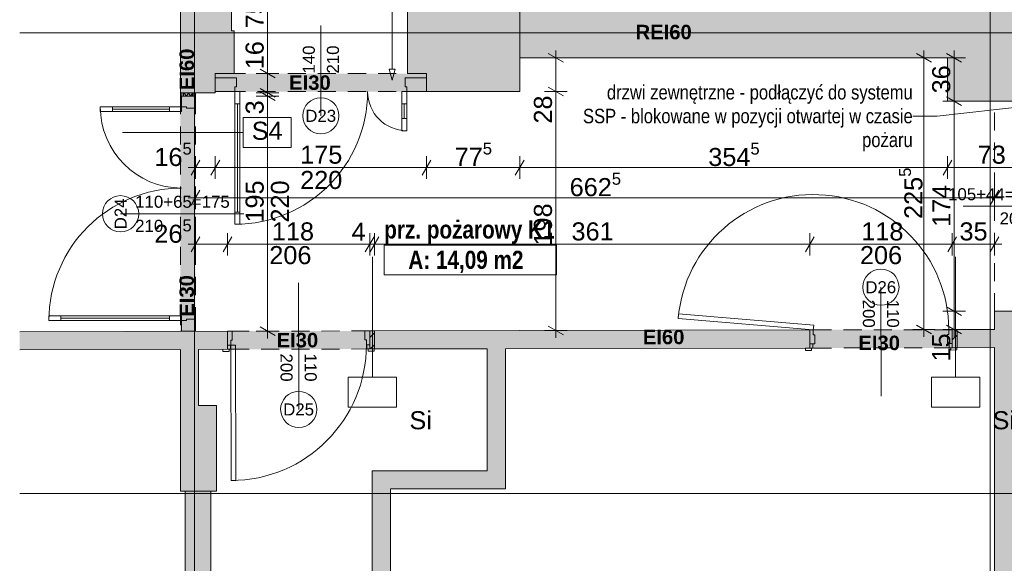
# Paper-space layout 'A-30 RZUT - PIĘTRO 0' of a CAD drawing. Header units: millimetres. Extents: x 0 to 800, y 0 to 700.
# Tile 23 of 26: x 550 to 713, y 235 to 325. Entities that reach past the tile are written whole.
import ezdxf
from ezdxf.xclip import XClip

# ---------------------------------------------------------------- set-up
doc = ezdxf.new("R2010")
doc.units = ezdxf.units.MM
doc.header["$MEASUREMENT"] = 0
doc.header["$XCLIPFRAME"] = 0
doc.linetypes.add('DASHDOTX2', pattern=[1000, 500, -250, 0, -250])
doc.linetypes.add('Przer. długie kreski', pattern=[2.5, 1.5, -1])
for name, color, linetype, lineweight, true_color in [('A_opis ścian_Nr_pióra__19', 7, 'Continuous', 5, 0x191919), ('A_opis_Nr_pióra__10', 7, 'Continuous', 13, 0x4b4b4b), ('A_opis_Nr_pióra__255', 7, 'Continuous', 15, 0x242424), ('A_osie_Nr_pióra__16', 7, 'Continuous', 5, 0x0f0f0f), ('A_ppoż proj_Nr_pióra__8', 7, 'Continuous', 13, 0x4c4c4c), ('A_ściany proj_Nr_pióra__21', 7, 'Continuous', 5, 0xb0b0b0), ('A_ściany_Nr_pióra__10', 7, 'Continuous', 13, 0x4b4b4b)]:
    doc.layers.add(name, color=color, linetype=linetype, lineweight=lineweight, true_color=true_color)
for name, color, linetype in [('A_ppoż proj', 7, 'Continuous'), ('A_ściany', 7, 'Continuous'), ('A_ściany proj', 7, 'Continuous')]:
    doc.layers.add(name, color=color, linetype=linetype)
for name, color, linetype, lineweight in [('A_strefy_Nr_pióra__1', 7, 'Continuous', 20), ('A_wymiary_Nr_pióra__1', 7, 'Continuous', 20), ('A_wymiary_Nr_pióra__2', 8, 'Continuous', 13), ('A_ściany proj_Nr_pióra__1', 7, 'Continuous', 20), ('A_ściany_Nr_pióra__1', 7, 'Continuous', 20), ('Drzwi Archicad_Nr_pióra__3', 252, 'Continuous', 13), ('Znaczniki drzwi Archicada_Nr_pióra__3', 252, 'Continuous', 13)]:
    doc.layers.add(name, color=color, linetype=linetype, lineweight=lineweight)
doc.styles.add('STYL_AUTOMATYCZNY_1', font='arial.ttf')
doc.styles.add('STYL_AUTOMATYCZNY_2', font='ARIALN.TTF')
doc.styles.add('STYL_AUTOMATYCZNY_3', font='arial.ttf')
doc.styles.add('STYL_AUTOMATYCZNY_4', font='arial.ttf')
doc.styles.add('STYL_AUTOMATYCZNY_5', font='arial.ttf')
doc.styles.add('STYL_AUTOMATYCZNY_6', font='ARIALN.TTF')
pattern_1 = [(0, (-3499.6302, -495.021), (0, 2), [0, -2])]
pattern_2 = [(45, (-3499.6302, -495.021), (-0.9899495, 0.9899495), [])]

# ---------------------------------------------------------------- blocks, each defined once
blk = doc.blocks.new('Rysunek_2_2', base_point=(-3499.63, -495.02))
at = {"layer": 'A_ppoż proj', "linetype": 'Continuous', "lineweight": 0, "true_color": 0x121212}
for points in [[(617.42, 313.37), (617.42, 316.37), (582.42, 316.37), (582.42, 313.37)], [(576.62, 273.59), (579.12, 273.59), (579.12, 313.17), (576.62, 313.17)], [(584.43, 270.61), (608.83, 270.66), (608.83, 273.66), (584.43, 273.61)], [(681.04, 270.81), (705.44, 270.81), (705.44, 273.87), (681.04, 273.87)]]:
    blk.add_hatch(color=250, dxfattribs=at).paths.add_polyline_path(points)
at = {"layer": 'A_ściany', "linetype": 'Continuous', "lineweight": 0, "true_color": 0x000000}
for points in [[(576.62, 313.19), (582.42, 313.19), (582.42, 316.37), (585.52, 316.37), (585.52, 323.47), (585.08, 323.47), (585.08, 331.39), (576.62, 331.39)], [(614.3, 316.37), (617.42, 316.37), (617.42, 313.37), (632.9, 313.37), (632.9, 327.37), (614.3, 327.37)], [(632.9, 318.97), (703.84, 318.97), (703.84, 327.37), (632.9, 327.37)], [(703.84, 311.77), (718.48, 311.77), (721.48, 327.37), (703.84, 327.37)], [(718.48, 276.93), (711.64, 276.93), (711.64, 192.43), (721.48, 192.43), (721.48, 276.93)], [(549.97, 270.53), (584.43, 270.61), (584.43, 273.61), (549.97, 273.53)], [(608.83, 273.66), (608.83, 270.66), (681.05, 270.81), (681.04, 273.81)], [(705.45, 270.87), (711.64, 270.88), (711.64, 273.88), (705.44, 273.87)], [(579.62, 261.25), (579.62, 270.6), (576.62, 270.59), (576.62, 261.25)], [(630.53, 247.44), (630.53, 270.7), (627.53, 270.7), (627.53, 250.44)], [(582.62, 247.05), (582.62, 261.25), (576.62, 261.25), (576.62, 247.05)], [(611.45, 208.44), (611.45, 247.44), (608.45, 250.44), (608.45, 208.44)], [(611.45, 247.44), (630.53, 247.44), (627.53, 250.44), (608.45, 250.44)], [(577.44, 247.05), (577.44, 143.83), (581.7, 143.83), (581.7, 247.05)]]:
    blk.add_hatch(color=18, dxfattribs=at).paths.add_polyline_path(points)
at = {"layer": 'A_ściany proj', "linetype": 'Continuous', "lineweight": 13}
h = blk.add_hatch(dxfattribs=at)
h.set_pattern_fill('gypsum_0002', color=8, style=0, pattern_type=2)
h.set_pattern_definition(pattern_1)
h.paths.add_polyline_path([(576.62, 313.19), (576.62, 312.61), (576.87, 312.61), (576.87, 313.19)])
h = blk.add_hatch(dxfattribs=at)
h.set_pattern_fill('gypsum_0002', color=8, style=0, pattern_type=2)
h.set_pattern_definition(pattern_1)
h.paths.add_polyline_path([(577.12, 313.19), (576.87, 313.19), (576.87, 312.61), (577.12, 312.61)])
h = blk.add_hatch(dxfattribs=at)
h.set_pattern_fill('batt_insulation_0002', color=8, style=0, pattern_type=2)
h.set_pattern_definition([(60, (-3499.6302, -495.02095), (-0.51961524, 0.3), []), (120, (-3499.6302, -495.02095), (0.51961524, 0.3), [])])
h.paths.add_polyline_path([(577.12, 312.61), (578.62, 312.61), (578.62, 313.19), (577.12, 313.19)])
h = blk.add_hatch(dxfattribs=at)
h.set_pattern_fill('gypsum_0002', color=8, style=0, pattern_type=2)
h.set_pattern_definition(pattern_1)
h.paths.add_polyline_path([(578.62, 312.61), (578.87, 312.61), (578.87, 313.19), (578.62, 313.19)])
h = blk.add_hatch(dxfattribs=at)
h.set_pattern_fill('gypsum_0002', color=8, style=0, pattern_type=2)
h.set_pattern_definition(pattern_1)
h.paths.add_polyline_path([(578.87, 312.61), (579.12, 312.61), (579.12, 313.19), (578.87, 313.19)])
at = {"layer": 'A_ściany proj', "linetype": 'Continuous', "lineweight": 0, "true_color": 0x000000}
h = blk.add_hatch(dxfattribs=at)
h.set_pattern_fill('bloczki_ceramiczne_0002', color=18, style=0, pattern_type=2)
h.set_pattern_definition(pattern_2)
h.paths.add_polyline_path([(608.03, 270.66), (608.83, 270.66), (608.83, 273.66), (608.03, 273.66)])
h = blk.add_hatch(dxfattribs=at)
h.set_pattern_fill('bloczki_ceramiczne_0002', color=18, style=0, pattern_type=2)
h.set_pattern_definition(pattern_2)
h.paths.add_polyline_path([(704.65, 270.86), (705.45, 270.87), (705.44, 273.87), (704.64, 273.86)])
at = {"layer": 'A_opis ścian_Nr_pióra__19', "color": 250, "linetype": 'Continuous', "lineweight": 5, "ltscale": 2, "true_color": 0x191919}
for p, q in [((595.02, 309.07), (587.02, 309.07)), ((587.02, 309.07), (587.02, 304.12)), ((595.02, 304.12), (595.02, 309.07)), ((587.02, 306.59), (567.02, 306.59)), ((587.02, 304.12), (595.02, 304.12)), ((608.48, 265.96), (608.48, 285.96)), ((705.2, 265.96), (705.2, 285.96)), ((612.48, 265.96), (604.48, 265.96)), ((604.48, 265.96), (604.48, 261.01)), ((612.48, 261.01), (612.48, 265.96)), ((709.2, 265.96), (701.2, 265.96)), ((701.2, 265.96), (701.2, 261.01)), ((709.2, 261.01), (709.2, 265.96)), ((604.48, 261.01), (612.48, 261.01)), ((701.2, 261.01), (709.2, 261.01))]:
    blk.add_line(p, q, dxfattribs=at)
at = {"layer": 'A_opis_Nr_pióra__255', "color": 250, "linetype": 'Continuous', "lineweight": 15, "ltscale": 2, "true_color": 0x242424}
for p, q in [((611.77, 317.12), (611.77, 347.31)), ((611.27, 317.12), (612.27, 317.12)), ((611.77, 315.26), (611.27, 317.12)), ((611.77, 315.26), (612.27, 317.12)), ((717.91, 311.09), (702.13, 309.28)), ((702.13, 309.28), (698.1, 309.28))]:
    blk.add_line(p, q, dxfattribs=at)
at = {"layer": 'A_osie_Nr_pióra__16', "color": 250, "linetype": 'DASHDOTX2', "lineweight": 5, "ltscale": 2, "true_color": 0x0f0f0f}
for p, q in [((578.96, 562.04), (578.96, 163.05)), ((710.96, 562.04), (710.96, 163.05)), ((727.6, 323.13), (549.97, 323.13)), ((727.6, 246.67), (549.97, 246.67))]:
    blk.add_line(p, q, dxfattribs=at)
at = {"layer": 'A_strefy_Nr_pióra__1', "color": 7, "linetype": 'Continuous', "lineweight": 20, "ltscale": 2}
for p, q in [((610.43, 287.89), (610.43, 282.95)), ((610.43, 287.89), (639, 287.89)), ((639, 287.89), (639, 282.95)), ((610.43, 282.95), (639, 282.95))]:
    blk.add_line(p, q, dxfattribs=at)
at = {"layer": 'A_wymiary_Nr_pióra__1', "color": 7, "linetype": 'Continuous', "lineweight": 20, "ltscale": 2}
for p, q in [((640.15, 318.25), (637.65, 319.69)), ((701.21, 318.25), (698.71, 319.69)), ((706.21, 318.25), (703.71, 319.69)), ((589.83, 317.09), (592.33, 315.65)), ((589.83, 313.91), (592.33, 312.47)), ((637.65, 314.09), (640.15, 312.65)), ((592.33, 311.88), (589.83, 313.33)), ((703.71, 312.49), (706.21, 311.05)), ((579.84, 302.02), (578.4, 299.52)), ((583.14, 302.02), (581.7, 299.52)), ((618.14, 302.02), (616.7, 299.52)), ((633.62, 302.02), (632.18, 299.52)), ((704.56, 302.02), (703.12, 299.52)), ((579.84, 297.02), (578.4, 294.52)), ((710.92, 294.52), (712.36, 297.02)), ((579.84, 289.28), (578.4, 286.78)), ((585.15, 289.28), (583.7, 286.78)), ((608.75, 289.28), (607.3, 286.78)), ((609.55, 289.28), (608.1, 286.78)), ((681.77, 289.28), (680.32, 286.78)), ((705.36, 289.28), (703.92, 286.78)), ((710.92, 286.78), (712.36, 289.28)), ((703.71, 277.65), (706.21, 276.21)), ((637.65, 274.45), (640.15, 273.01)), ((698.71, 274.6), (701.21, 273.16)), ((703.71, 274.6), (706.21, 273.16)), ((589.83, 274.33), (592.33, 272.88))]:
    blk.add_line(p, q, dxfattribs=at)
at = {"layer": 'A_wymiary_Nr_pióra__2', "color": 8, "linetype": 'Continuous', "lineweight": 13, "ltscale": 2}
for p, q in [((591.08, 316.37), (591.08, 331.39)), ((638.9, 318.97), (638.9, 320.19)), ((699.96, 318.97), (699.96, 320.19)), ((704.96, 318.97), (704.96, 320.19)), ((640.77, 318.97), (637.02, 318.97)), ((638.9, 313.37), (638.9, 318.97)), ((701.84, 318.97), (698.09, 318.97)), ((699.96, 273.88), (699.96, 318.97)), ((706.84, 318.97), (703.09, 318.97)), ((704.96, 311.77), (704.96, 318.97)), ((592.95, 316.37), (589.2, 316.37)), ((591.08, 313.19), (591.08, 316.37)), ((592.95, 313.19), (589.2, 313.19)), ((592.95, 312.61), (589.2, 312.61)), ((591.08, 312.61), (591.08, 313.19)), ((591.08, 273.61), (591.08, 312.61)), ((640.77, 313.37), (637.02, 313.37)), ((638.9, 273.73), (638.9, 313.37)), ((706.84, 311.77), (703.09, 311.77)), ((704.96, 276.93), (704.96, 311.77)), ((579.12, 298.89), (579.12, 302.64)), ((582.42, 298.89), (582.42, 302.64)), ((617.42, 298.89), (617.42, 302.64)), ((632.9, 298.89), (632.9, 302.64)), ((703.84, 298.89), (703.84, 302.64)), ((577.9, 300.77), (579.12, 300.77)), ((579.12, 300.77), (582.42, 300.77)), ((582.42, 300.77), (617.42, 300.77)), ((617.42, 300.77), (632.9, 300.77)), ((632.9, 300.77), (703.84, 300.77)), ((703.84, 300.77), (718.48, 300.77)), ((579.12, 293.89), (579.12, 297.64)), ((711.64, 293.89), (711.64, 297.64)), ((577.9, 295.77), (579.12, 295.77)), ((579.12, 295.77), (711.64, 295.77)), ((711.64, 295.77), (712.86, 295.77)), ((579.12, 286.15), (579.12, 289.9)), ((584.43, 286.15), (584.43, 289.9)), ((608.03, 286.15), (608.03, 289.9)), ((608.83, 286.15), (608.83, 289.9)), ((681.05, 286.15), (681.05, 289.9)), ((704.64, 286.15), (704.64, 289.9)), ((711.64, 286.15), (711.64, 289.9)), ((577.9, 288.03), (579.12, 288.03)), ((579.12, 288.03), (584.43, 288.03)), ((584.43, 288.03), (608.03, 288.03)), ((608.03, 288.03), (608.83, 288.03)), ((608.83, 288.03), (681.05, 288.03)), ((681.05, 288.03), (704.64, 288.03)), ((704.64, 288.03), (711.64, 288.03)), ((711.64, 288.03), (712.86, 288.03)), ((706.84, 276.93), (703.09, 276.93)), ((704.96, 273.88), (704.96, 276.93)), ((592.95, 273.61), (589.2, 273.61)), ((591.08, 272.38), (591.08, 273.61)), ((640.77, 273.73), (637.02, 273.73)), ((638.9, 272.51), (638.9, 273.73)), ((701.84, 273.88), (698.09, 273.88)), ((699.96, 272.66), (699.96, 273.88)), ((706.84, 273.88), (703.09, 273.88)), ((704.96, 272.66), (704.96, 273.88))]:
    blk.add_line(p, q, dxfattribs=at)
at = {"layer": 'A_ściany proj_Nr_pióra__1', "color": 7, "linetype": 'Continuous', "lineweight": 20, "ltscale": 2}
for p, q in [((582.42, 315.67), (582.42, 316.37)), ((582.42, 313.37), (582.42, 315.67)), ((617.42, 315.67), (617.42, 316.37)), ((617.42, 313.37), (617.42, 315.67))]:
    blk.add_line(p, q, dxfattribs=at)
at = {"layer": 'A_ściany proj_Nr_pióra__1', "color": 7, "linetype": 'Continuous', "lineweight": 20, "ltscale": 2, "flags": 128}
for points in [[(576.62, 313.19), (576.62, 312.61)], [(579.12, 312.61), (579.12, 313.19)], [(608.83, 273.66), (608.03, 273.66)], [(608.03, 273.66), (608.03, 270.66)], [(608.83, 270.66), (608.83, 273.66)], [(705.44, 273.87), (704.64, 273.86)], [(704.64, 273.86), (704.65, 270.86)], [(705.45, 270.87), (705.44, 273.87)], [(608.03, 270.66), (608.83, 270.66)], [(704.65, 270.86), (705.45, 270.87)]]:
    blk.add_lwpolyline(points, dxfattribs=at)
at = {"layer": 'A_ściany proj_Nr_pióra__21', "color": 253, "linetype": 'Continuous', "lineweight": 5, "ltscale": 2, "true_color": 0xb0b0b0}
for p, q in [((576.82, 312.61), (576.62, 312.61)), ((576.87, 312.61), (576.82, 312.61)), ((576.87, 313.19), (576.87, 312.61)), ((577.12, 312.61), (576.87, 312.61)), ((577.12, 313.19), (577.12, 312.61)), ((578.62, 312.61), (577.12, 312.61)), ((578.62, 312.61), (578.62, 313.19)), ((578.87, 312.61), (578.62, 312.61)), ((578.87, 312.61), (578.87, 313.19)), ((579.12, 312.61), (578.87, 312.61)), ((576.82, 273.61), (576.62, 273.61)), ((576.87, 273.61), (576.82, 273.61)), ((577.12, 273.61), (576.87, 273.61)), ((578.62, 273.61), (577.12, 273.61)), ((578.87, 273.61), (578.62, 273.61)), ((579.12, 273.61), (578.87, 273.61))]:
    blk.add_line(p, q, dxfattribs=at)
at = {"layer": 'A_ściany proj_Nr_pióra__21', "color": 253, "linetype": 'Continuous', "lineweight": 5, "ltscale": 2, "true_color": 0xb0b0b0, "flags": 128}
for points in [[(576.87, 313.19), (576.62, 313.19)], [(577.12, 313.19), (576.87, 313.19)], [(578.62, 313.19), (577.12, 313.19)], [(578.87, 313.19), (578.62, 313.19)], [(579.12, 313.19), (578.87, 313.19)]]:
    blk.add_lwpolyline(points, dxfattribs=at)
at = {"layer": 'A_ściany_Nr_pióra__1', "color": 7, "linetype": 'Continuous', "lineweight": 20, "ltscale": 2}
for p, q in [((584.43, 273.61), (584.43, 271.31)), ((608.03, 273.66), (608.03, 271.36)), ((681.04, 273.81), (681.04, 271.51)), ((704.64, 273.86), (704.64, 271.56)), ((584.43, 271.31), (584.43, 270.61)), ((608.03, 271.36), (608.03, 270.66)), ((681.04, 271.51), (681.05, 270.81)), ((704.64, 271.56), (704.65, 270.86)), ((584.43, 270.61), (583.69, 270.6)), ((608.03, 270.66), (608.77, 270.66)), ((681.05, 270.81), (680.31, 270.81)), ((704.65, 270.86), (705.39, 270.87))]:
    blk.add_line(p, q, dxfattribs=at)
at = {"layer": 'A_ściany_Nr_pióra__1', "color": 7, "linetype": 'Continuous', "lineweight": 20, "ltscale": 2, "flags": 128}
for points in [[(576.62, 331.39), (576.62, 313.19)], [(585.08, 323.47), (585.08, 331.39)], [(614.3, 327.37), (614.3, 316.37)], [(632.9, 313.37), (632.9, 327.37)], [(585.52, 323.47), (585.08, 323.47)], [(585.52, 316.37), (585.52, 323.47)], [(632.9, 318.97), (703.84, 318.97)], [(703.84, 318.97), (703.84, 311.77)], [(582.42, 313.19), (582.42, 316.37)], [(582.42, 316.37), (585.52, 316.37)], [(614.3, 316.37), (617.42, 316.37)], [(617.42, 316.37), (617.42, 313.37)], [(576.62, 313.19), (582.42, 313.19)], [(617.42, 313.37), (632.9, 313.37)], [(703.84, 311.77), (718.48, 311.77)], [(718.48, 276.93), (711.64, 276.93)], [(711.64, 276.93), (711.64, 273.88)], [(584.43, 273.61), (549.97, 273.53)], [(681.04, 273.81), (608.83, 273.66)], [(608.83, 273.66), (608.83, 270.66)], [(711.64, 273.88), (705.44, 273.87)], [(705.44, 273.87), (705.45, 270.87)], [(549.97, 270.53), (576.62, 270.59)], [(576.62, 270.59), (576.62, 261.25)], [(579.62, 270.6), (584.43, 270.61)], [(579.62, 261.25), (579.62, 270.6)], [(608.83, 270.66), (627.53, 270.7)], [(627.53, 270.7), (627.53, 250.44)], [(630.53, 270.7), (681.05, 270.81)], [(630.53, 247.44), (630.53, 270.7)], [(705.45, 270.87), (711.64, 270.88)], [(711.64, 270.88), (711.64, 192.43)], [(576.62, 261.25), (576.62, 247.05)], [(582.62, 261.25), (579.62, 261.25)], [(582.62, 247.05), (582.62, 261.25)], [(608.45, 250.44), (608.45, 208.44)], [(627.53, 250.44), (608.45, 250.44)], [(576.62, 247.05), (582.62, 247.05)], [(577.44, 247.05), (577.44, 143.83)], [(581.7, 247.05), (577.44, 247.05)], [(581.7, 208.44), (581.7, 247.05)], [(611.45, 208.44), (611.45, 247.44)], [(611.45, 247.44), (630.53, 247.44)]]:
    blk.add_lwpolyline(points, dxfattribs=at)
at = {"layer": 'A_ściany_Nr_pióra__10', "color": 251, "linetype": 'Przer. długie kreski', "lineweight": 13, "ltscale": 2, "true_color": 0x4b4b4b}
blk.add_line((711.64, 276.93), (711.64, 311.77), dxfattribs=at)
at = {"layer": 'Drzwi Archicad_Nr_pióra__3', "color": 252, "linetype": 'Przer. długie kreski', "lineweight": 13, "ltscale": 2}
for p, q in [((617.42, 316.37), (582.42, 316.37)), ((576.62, 312.61), (576.62, 273.61)), ((579.12, 312.61), (579.12, 273.61)), ((617.42, 313.37), (582.42, 313.37)), ((608.03, 273.66), (584.43, 273.61)), ((704.64, 273.86), (681.04, 273.81)), ((608.03, 270.66), (584.43, 270.61)), ((704.65, 270.86), (681.05, 270.81))]:
    blk.add_line(p, q, dxfattribs=at)
at = {"layer": 'Drzwi Archicad_Nr_pióra__3', "color": 252, "linetype": 'Continuous', "lineweight": 13, "ltscale": 2}
for p, q in [((582.42, 315.67), (582.42, 316.37)), ((582.42, 315.67), (582.42, 313.37)), ((585.92, 315.67), (582.42, 315.67)), ((582.42, 313.37), (582.42, 315.67)), ((582.42, 313.37), (582.42, 315.67)), ((585.92, 314.17), (585.92, 315.67)), ((613.92, 315.67), (613.92, 314.17)), ((617.42, 315.67), (613.92, 315.67)), ((617.42, 315.67), (617.42, 316.37)), ((617.42, 313.37), (617.42, 315.67)), ((617.42, 313.37), (617.42, 315.67)), ((617.42, 313.37), (617.42, 315.67)), ((585.68, 313.37), (585.68, 314.17)), ((585.68, 314.17), (585.92, 314.17)), ((613.92, 314.17), (614.16, 314.17)), ((614.16, 314.17), (614.16, 313.37)), ((576.82, 312.61), (576.62, 312.61)), ((576.82, 310.85), (576.82, 312.61)), ((576.82, 312.61), (579.12, 312.61)), ((576.87, 312.61), (576.82, 312.61)), ((576.87, 312.61), (576.82, 312.61)), ((577.12, 312.61), (576.87, 312.61)), ((577.12, 312.61), (576.87, 312.61)), ((578.62, 312.61), (577.12, 312.61)), ((578.62, 312.61), (577.12, 312.61)), ((578.87, 312.61), (578.62, 312.61)), ((578.87, 312.61), (578.62, 312.61)), ((579.12, 312.61), (578.87, 312.61)), ((579.12, 312.61), (578.87, 312.61)), ((579.12, 312.61), (579.12, 310.61)), ((582.42, 313.37), (585.68, 313.37)), ((585.68, 311.37), (585.68, 313.37)), ((585.68, 313.37), (586.48, 313.37)), ((586.48, 313.37), (586.48, 311.37)), ((613.36, 313.37), (613.36, 311.37)), ((614.16, 313.37), (613.36, 313.37)), ((614.16, 313.37), (617.42, 313.37)), ((614.16, 311.37), (614.16, 313.37)), ((563.34, 310.85), (565.34, 310.85)), ((563.34, 310.05), (563.34, 310.85)), ((565.34, 310.85), (565.34, 310.05)), ((565.34, 310.45), (574.82, 310.45)), ((574.82, 310.05), (574.82, 310.85)), ((574.82, 310.85), (576.82, 310.85)), ((577.62, 310.85), (576.82, 310.85)), ((576.82, 310.85), (576.82, 310.05)), ((577.62, 310.61), (577.62, 310.85)), ((579.12, 310.61), (577.62, 310.61)), ((586.48, 311.37), (585.68, 311.37)), ((586.08, 293.37), (586.08, 311.37)), ((613.36, 311.37), (614.16, 311.37)), ((613.76, 308.89), (613.76, 311.37)), ((565.34, 310.05), (563.34, 310.05)), ((576.82, 310.05), (574.82, 310.05)), ((614.16, 308.89), (613.36, 308.89)), ((613.36, 308.89), (613.36, 306.89)), ((614.16, 306.89), (614.16, 308.89)), ((613.36, 306.89), (614.16, 306.89)), ((585.68, 291.37), (585.68, 293.37)), ((585.68, 293.37), (586.48, 293.37)), ((586.48, 293.37), (586.48, 291.37)), ((586.48, 291.37), (585.68, 291.37)), ((556.82, 276.17), (554.82, 276.17)), ((554.82, 276.17), (554.82, 275.37)), ((556.82, 275.37), (556.82, 276.17)), ((576.82, 276.17), (574.82, 276.17)), ((574.82, 276.17), (574.82, 275.37)), ((576.82, 275.37), (576.82, 276.17)), ((659.27, 276.52), (659.2, 275.73)), ((681.67, 274.61), (659.27, 276.52)), ((554.82, 275.37), (556.82, 275.37)), ((556.82, 275.77), (574.82, 275.77)), ((574.82, 275.37), (576.82, 275.37)), ((576.82, 273.61), (576.82, 275.37)), ((576.82, 275.37), (577.62, 275.37)), ((577.62, 275.37), (577.62, 275.61)), ((577.62, 275.61), (579.12, 275.61)), ((579.12, 275.61), (579.12, 273.61)), ((659.2, 275.73), (681.6, 273.81)), ((681.6, 273.81), (681.67, 274.61)), ((576.82, 273.61), (576.62, 273.61)), ((579.12, 273.61), (576.82, 273.61)), ((576.87, 273.61), (576.82, 273.61)), ((576.87, 273.61), (576.82, 273.61)), ((577.12, 273.61), (576.87, 273.61)), ((577.12, 273.61), (576.87, 273.61)), ((578.62, 273.61), (577.12, 273.61)), ((578.62, 273.61), (577.12, 273.61)), ((578.87, 273.61), (578.62, 273.61)), ((578.87, 273.61), (578.62, 273.61)), ((579.12, 273.61), (578.87, 273.61)), ((579.12, 273.61), (578.87, 273.61)), ((584.43, 273.61), (584.43, 271.31)), ((585.23, 273.61), (584.43, 273.61)), ((584.43, 273.61), (584.43, 271.31)), ((584.43, 273.61), (584.43, 271.31)), ((585.23, 272.11), (585.23, 273.61)), ((608.03, 273.66), (607.23, 273.65)), ((607.23, 273.65), (607.23, 272.15)), ((608.03, 271.36), (608.03, 273.66)), ((608.03, 273.66), (608.03, 271.36)), ((608.03, 273.66), (608.03, 271.36)), ((681.04, 271.51), (681.04, 273.81)), ((681.04, 273.81), (681.6, 273.81)), ((681.04, 273.81), (681.04, 271.51)), ((681.04, 273.81), (681.04, 271.51)), ((681.6, 273.81), (681.6, 273.01)), ((681.6, 273.01), (681.84, 273.01)), ((681.84, 273.01), (681.84, 271.51)), ((703.84, 271.56), (703.84, 273.06)), ((703.84, 273.06), (704.08, 273.06)), ((704.08, 273.06), (704.08, 273.86)), ((704.08, 273.86), (704.64, 273.86)), ((704.64, 273.86), (704.64, 271.56)), ((704.64, 273.86), (704.64, 271.56)), ((704.64, 273.86), (704.64, 271.56)), ((584.43, 271.31), (584.43, 270.61)), ((584.93, 271.31), (584.43, 271.31)), ((584.43, 271.31), (584.99, 271.31)), ((584.43, 271.31), (584.43, 270.61)), ((584.43, 271.31), (584.43, 270.61)), ((584.93, 270.61), (584.93, 271.31)), ((584.99, 271.31), (584.99, 272.11)), ((584.99, 272.11), (585.23, 272.11)), ((585.04, 248.83), (584.99, 271.31)), ((584.99, 271.31), (585.79, 271.31)), ((585.79, 271.31), (585.84, 248.83)), ((607.23, 272.15), (607.47, 272.16)), ((607.47, 272.16), (607.47, 271.36)), ((607.47, 271.36), (608.03, 271.36)), ((607.53, 271.36), (607.53, 270.66)), ((608.03, 271.36), (607.53, 271.36)), ((608.03, 270.66), (608.03, 271.36)), ((608.03, 271.36), (608.03, 270.66)), ((608.03, 271.36), (608.03, 270.66)), ((681.04, 271.51), (681.05, 270.81)), ((681.54, 271.51), (681.04, 271.51)), ((681.84, 271.51), (681.04, 271.51)), ((681.04, 271.51), (681.05, 270.81)), ((681.04, 271.51), (681.05, 270.81)), ((681.55, 270.81), (681.54, 271.51)), ((704.64, 271.56), (703.84, 271.56)), ((704.14, 271.56), (704.15, 270.86)), ((704.64, 271.56), (704.14, 271.56)), ((704.65, 270.86), (704.64, 271.56)), ((704.64, 271.56), (704.65, 270.86)), ((704.64, 271.56), (704.65, 270.86)), ((584.69, 270.61), (583.69, 270.6)), ((584.43, 270.61), (583.69, 270.6)), ((584.43, 270.61), (583.69, 270.6)), ((583.69, 270.6), (583.69, 270.22)), ((583.69, 270.22), (584.69, 270.23)), ((584.43, 270.61), (584.93, 270.61)), ((584.69, 270.23), (584.69, 270.61)), ((607.53, 270.66), (608.03, 270.66)), ((608.77, 270.66), (607.77, 270.66)), ((607.77, 270.66), (607.77, 270.28)), ((607.77, 270.28), (608.77, 270.28)), ((608.03, 270.66), (608.77, 270.66)), ((608.03, 270.66), (608.77, 270.66)), ((608.77, 270.28), (608.77, 270.66)), ((681.31, 270.81), (680.31, 270.81)), ((680.31, 270.81), (680.31, 270.43)), ((681.05, 270.81), (680.31, 270.81)), ((681.05, 270.81), (680.31, 270.81)), ((680.31, 270.43), (681.31, 270.43)), ((681.05, 270.81), (681.55, 270.81)), ((681.31, 270.43), (681.31, 270.81)), ((704.15, 270.86), (704.65, 270.86)), ((705.39, 270.87), (704.39, 270.86)), ((704.39, 270.86), (704.39, 270.48)), ((704.39, 270.48), (705.39, 270.49)), ((704.65, 270.86), (705.39, 270.87)), ((704.65, 270.86), (705.39, 270.87)), ((705.39, 270.49), (705.39, 270.87)), ((585.84, 248.83), (585.04, 248.83))]:
    blk.add_line(p, q, dxfattribs=at)
at = {"layer": 'Drzwi Archicad_Nr_pióra__3', "color": 252, "linetype": 'Continuous', "lineweight": 13, "ltscale": 2, "flags": 128}
for points in [[(565.34, 310.85), (574.82, 310.85), (574.82, 310.45), (565.34, 310.45)], [(565.34, 310.45), (574.82, 310.45), (574.82, 310.05), (565.34, 310.05)], [(585.68, 293.37), (585.68, 311.37), (586.08, 311.37), (586.08, 293.37)], [(586.08, 293.37), (586.08, 311.37), (586.48, 311.37), (586.48, 293.37)], [(613.76, 308.89), (613.76, 311.37), (613.36, 311.37), (613.36, 308.89)], [(614.16, 308.89), (614.16, 311.37), (613.76, 311.37), (613.76, 308.89)], [(556.82, 275.77), (574.82, 275.77), (574.82, 276.17), (556.82, 276.17)], [(556.82, 275.37), (574.82, 275.37), (574.82, 275.77), (556.82, 275.77)]]:
    blk.add_lwpolyline(points, close=True, dxfattribs=at)
at = {"layer": 'Drzwi Archicad_Nr_pióra__3', "color": 252, "linetype": 'Continuous', "lineweight": 13, "ltscale": 2}
for centre, radius, start, end in [((585.68, 313.37), 22, 270, 0), ((614.16, 313.37), 6.48, 180, 270), ((576.82, 310.85), 13.48, 180, 270), ((576.82, 275.37), 22, 90, 180), ((681.6, 273.81), 22.48, 0.1232, 175.1232), ((584.99, 271.31), 22.48, 270.1232, 0.1232)]:
    blk.add_arc(centre, radius, start, end, dxfattribs=at)
at = {"layer": 'Znaczniki drzwi Archicada_Nr_pióra__3', "color": 252, "linetype": 'Continuous', "lineweight": 13, "ltscale": 2}
for p, q in [((599.92, 309.37), (599.92, 324.37)), ((722.12, 294.35), (706.48, 294.35)), ((566.71, 293.11), (587.12, 293.11)), ((596.25, 260.63), (596.21, 281.63)), ((692.82, 280.92), (692.86, 262.84))]:
    blk.add_line(p, q, dxfattribs=at)
at = {"layer": 'Znaczniki drzwi Archicada_Nr_pióra__3', "color": 252, "linetype": 'Continuous', "lineweight": 13, "ltscale": 2, "flags": 128}
for points in [[(596.92, 309.37, 1), (602.92, 309.37, 1)], [(566.71, 296.11, 1), (566.71, 290.11, 1)], [(695.82, 280.93, 1), (689.82, 280.92, 1)], [(593.25, 260.62, 1), (599.25, 260.64, 1)]]:
    blk.add_lwpolyline(points, format="xyb", close=True, dxfattribs=at)
at = {"layer": 'A_opis ścian_Nr_pióra__19', "color": 250, "linetype": 'Continuous', "lineweight": 5, "true_color": 0x191919, "char_height": 3, "attachment_point": 2, "style": 'STYL_AUTOMATYCZNY_1'}
for s, insert in [('\\A1;{\\pqc;\\fArial|b0|i0|c238|p0;\\W1.000000;S4}', (591.02, 308.38)), ('\\A1;{\\pqc;\\fArial|b0|i0|c238|p0;\\W1.000000;Si}', (616.48, 260.33)), ('\\A1;{\\pqc;\\fArial|b0|i0|c238|p0;\\W1.000000;Si}', (713.2, 260.33))]:
    blk.add_mtext(s, dxfattribs=dict(at, insert=insert))
at = {"layer": 'A_opis_Nr_pióra__10', "color": 251, "linetype": 'Continuous', "lineweight": 13, "true_color": 0x4b4b4b, "insert": (698.1, 308.96), "char_height": 2.4, "width": 55.1337, "attachment_point": 6, "line_spacing_factor": 0.987153, "style": 'STYL_AUTOMATYCZNY_2'}
blk.add_mtext('\\A1;{\\pqr;\\fArial Narrow|b0|i0|c238|p0;\\W1.000000;drzwi zewnętrzne - podłączyć do systemu SSP - blokowane w pozycji otwartej w czasie pożaru}', dxfattribs=at)
at = {"layer": 'A_ppoż proj_Nr_pióra__8', "color": 251, "linetype": 'Continuous', "lineweight": 13, "true_color": 0x4c4c4c, "char_height": 2.4, "attachment_point": 5, "style": 'STYL_AUTOMATYCZNY_3'}
for s, insert in [('\\A1;{\\pqc;\\fArial|b1|i0|c238|p0;\\W1.000000;REI60}', (656.78, 323.25)), ('\\A1;{\\pqc;\\fArial|b1|i0|c238|p0;\\W1.000000;EI30}', (598.11, 314.86)), ('\\A1;{\\pqc;\\fArial|b1|i0|c238|p0;\\W1.000000;EI30}', (596.03, 272.11)), ('\\A1;{\\pqc;\\fArial|b1|i0|c238|p0;\\W1.000000;EI60}', (656.78, 272.63)), ('\\A1;{\\pqc;\\fArial|b1|i0|c238|p0;\\W1.000000;EI30}', (692.53, 271.65))]:
    blk.add_mtext(s, dxfattribs=dict(at, insert=insert))
at = {"layer": 'A_ppoż proj_Nr_pióra__8', "color": 251, "linetype": 'Continuous', "lineweight": 13, "true_color": 0x4c4c4c, "char_height": 2.4, "attachment_point": 5, "rotation": 90, "style": 'STYL_AUTOMATYCZNY_3'}
for s, insert in [('\\A1;{\\pqc;\\fArial|b1|i0|c238|p0;\\W1.000000;EI60}', (577.7, 317.07)), ('\\A1;{\\pqc;\\fArial|b1|i0|c238|p0;\\W1.000000;EI30}', (577.7, 279.47))]:
    blk.add_mtext(s, dxfattribs=dict(at, insert=insert))
at = {"layer": 'A_strefy_Nr_pióra__1', "color": 7, "linetype": 'Continuous', "lineweight": 20, "char_height": 3, "attachment_point": 1, "style": 'STYL_AUTOMATYCZNY_6'}
for s, insert in [('\\A1;{\\pql;\\fArial Narrow|b1|i0|c238|p0;\\W1.000000;prz. pożarowy K1}', (610.43, 291.99)), ('\\A1;{\\pql;\\fArial Narrow|b1|i0|c238|p0;\\W1.000000;A: 14,09 m2}', (614.43, 286.96))]:
    blk.add_mtext(s, dxfattribs=dict(at, insert=insert))
at = {"layer": 'A_wymiary_Nr_pióra__1', "color": 7, "linetype": 'Continuous', "lineweight": 20, "char_height": 3, "attachment_point": 7, "rotation": 90, "style": 'STYL_AUTOMATYCZNY_5'}
for s, insert, width in [('\\A1;{\\pql;\\fArial|b0|i0|c238|p0;\\W1.000000;75}', (590.48, 323.88), 4.5763), ('\\A1;{\\pql;\\fArial|b0|i0|c238|p0;\\W1.000000;16}', (590.48, 317.09), 4.5763), ('\\A1;{\\pql;\\fArial|b0|i0|c238|p0;\\W1.000000;36}', (704.36, 313.08), 4.5763), ('\\A1;{\\pql;\\fArial|b0|i0|c238|p0;\\W1.000000;28}', (638.3, 308.07), 4.5763), ('\\A1;{\\pql;\\fArial|b0|i0|c238|p0;\\W1.000000;3}', (590.48, 309.6), 2.2882), ('\\A1;{\\pql;\\fArial|b0|i0|c238|p0;\\W1.000000;195}', (590.48, 291.64), 6.8645), ('\\A1;{\\pql;\\fArial|b0|i0|c238|p0;\\W1.000000;220}', (594.68, 291.64), 6.8645), ('\\A1;{\\pql;\\fArial|b0|i0|c238|p0;\\W1.000000;174}', (704.36, 290.92), 6.8645), ('\\A1;{\\pql;\\fArial|b0|i0|c238|p0;\\W1.000000;198}', (638.3, 287.83), 6.8645), ('\\A1;{\\pql;\\fArial|b0|i0|c238|p0;\\W1.000000;15}', (704.36, 268.58), 4.5763)]:
    blk.add_mtext(s, dxfattribs=dict(at, insert=insert, width=width))
at = {"layer": 'A_wymiary_Nr_pióra__1', "color": 7, "linetype": 'Continuous', "lineweight": 20, "char_height": 3}
for s, insert, attachment_point, style in [('\\A1;{\\pql;\\fArial|b0|i0|c238|p0;\\W1.000000;16\\fArial|b0|i0|c238|p0;\\W1.000000;\\A1{\\H.66x;\\S5^  ;}}', (572.31, 300.15), 7, 'STYL_AUTOMATYCZNY_1'), ('\\A1;{\\pql;\\fArial|b0|i0|c238|p0;\\W1.000000;77\\fArial|b0|i0|c238|p0;\\W1.000000;\\A1{\\H.66x;\\S5^  ;}}', (622.12, 300.17), 7, 'STYL_AUTOMATYCZNY_1'), ('\\A1;{\\pql;\\fArial|b0|i0|c238|p0;\\W1.000000;354\\fArial|b0|i0|c238|p0;\\W1.000000;\\A1{\\H.66x;\\S5^  ;}}', (664.18, 300.15), 7, 'STYL_AUTOMATYCZNY_1'), ('\\A1;{\\pql;\\fArial|b0|i0|c238|p0;\\W1.000000;662\\fArial|b0|i0|c238|p0;\\W1.000000;\\A1{\\H.66x;\\S5^  ;}}', (641.19, 295.15), 7, 'STYL_AUTOMATYCZNY_1'), ('\\A1;{\\pql;\\fArial|b0|i0|c238|p0;\\W1.000000;26\\fArial|b0|i0|c238|p0;\\W1.000000;\\A1{\\H.66x;\\S5^  ;}}', (572.31, 287.41), 7, 'STYL_AUTOMATYCZNY_1'), ('\\A1;{\\pqc;\\fArial|b0|i0|c238|p0;\\W1.000000;206}', (594.87, 287.74), 2, 'STYL_AUTOMATYCZNY_5'), ('\\A1;{\\pqc;\\fArial|b0|i0|c238|p0;\\W1.000000;206}', (692.84, 287.74), 2, 'STYL_AUTOMATYCZNY_5')]:
    blk.add_mtext(s, dxfattribs=dict(at, insert=insert, attachment_point=attachment_point, style=style))
at = {"layer": 'A_wymiary_Nr_pióra__1', "color": 7, "linetype": 'Continuous', "lineweight": 20, "insert": (700.58, 292.24), "char_height": 3, "attachment_point": 7, "rotation": 90, "style": 'STYL_AUTOMATYCZNY_1'}
blk.add_mtext('\\A1;{\\pql;\\fArial|b0|i0|c238|p0;\\W1.000000;225\\fArial|b0|i0|c238|p0;\\W1.000000;\\A1{\\H.66x;\\S5^  ;}}', dxfattribs=at)
at = {"layer": 'A_wymiary_Nr_pióra__1', "color": 7, "linetype": 'Continuous', "lineweight": 20, "char_height": 3, "attachment_point": 7, "style": 'STYL_AUTOMATYCZNY_5'}
for s, insert, width in [('\\A1;{\\pql;\\fArial|b0|i0|c238|p0;\\W1.000000;175}', (596.49, 301.37), 6.8645), ('\\A1;{\\pql;\\fArial|b0|i0|c238|p0;\\W1.000000;73}', (708.87, 301.37), 4.5763), ('\\A1;{\\pql;\\fArial|b0|i0|c238|p0;\\W1.000000;220}', (596.49, 297.17), 6.8645), ('\\A1;{\\pql;\\fArial|b0|i0|c238|p0;\\W1.000000;118}', (591.8, 288.63), 6.5592), ('\\A1;{\\pql;\\fArial|b0|i0|c238|p0;\\W1.000000;4}', (605.02, 288.63), 2.2882), ('\\A1;{\\pql;\\fArial|b0|i0|c238|p0;\\W1.000000;361}', (641.5, 288.63), 6.8645), ('\\A1;{\\pql;\\fArial|b0|i0|c238|p0;\\W1.000000;118}', (689.56, 288.63), 6.5592), ('\\A1;{\\pql;\\fArial|b0|i0|c238|p0;\\W1.000000;35}', (705.85, 288.63), 4.5763)]:
    blk.add_mtext(s, dxfattribs=dict(at, insert=insert, width=width))
at = {"layer": 'Znaczniki drzwi Archicada_Nr_pióra__3', "color": 252, "linetype": 'Continuous', "lineweight": 13, "char_height": 2, "attachment_point": 7, "style": 'STYL_AUTOMATYCZNY_4'}
for s, insert, rotation in [('\\A1;{\\pql;\\fArial CE|b0|i0|c238|p0;\\W1.000000;140}', (598.95, 316.37), 90), ('\\A1;{\\pql;\\fArial CE|b0|i0|c238|p0;\\W1.000000;210}', (602.95, 316.37), 90), ('\\A1;{\\pql;\\fArial CE|b0|i0|c238|p0;\\W1.000000;D24}', (567.71, 290.52), 90), ('\\A1;{\\pql;\\fArial CE|b0|i0|c238|p0;\\W1.000000;D26}', (690.23, 279.88), 0.1232), ('\\A1;{\\pql;\\fArial CE|b0|i0|c238|p0;\\W1.000000;200}', (689.79, 278.84), 270.1232), ('\\A1;{\\pql;\\fArial CE|b0|i0|c238|p0;\\W1.000000;110}', (693.79, 278.85), 270.1232), ('\\A1;{\\pql;\\fArial CE|b0|i0|c238|p0;\\W1.000000;200}', (593.2, 269.9), 270.1232), ('\\A1;{\\pql;\\fArial CE|b0|i0|c238|p0;\\W1.000000;110}', (597.2, 269.91), 270.1232), ('\\A1;{\\pql;\\fArial CE|b0|i0|c238|p0;\\W1.000000;D25}', (593.67, 259.59), 0.1232)]:
    blk.add_mtext(s, dxfattribs=dict(at, insert=insert, rotation=rotation))
at = {"layer": 'Znaczniki drzwi Archicada_Nr_pióra__3', "color": 252, "linetype": 'Continuous', "lineweight": 13, "char_height": 2, "attachment_point": 7}
for s, insert, style in [('\\A1;{\\pql;\\fArial CE|b0|i0|c238|p0;\\W1.000000;D23}', (597.33, 308.33), 'STYL_AUTOMATYCZNY_4'), ('\\A1;{\\pql;\\pt2;\\fArial|b0|i0|c238|p0;\\W1.000000;105+44=149}', (703.96, 295.32), 'STYL_AUTOMATYCZNY_1'), ('\\A1;{\\pql;\\fArial CE|b0|i0|c238|p0;\\W1.000000;110+65=175}', (569.12, 294.07), 'STYL_AUTOMATYCZNY_4'), ('\\A1;{\\pql;\\pt2;\\fArial|b0|i0|c238|p0;\\W1.000000;200,6}', (712.51, 290.96), 'STYL_AUTOMATYCZNY_1'), ('\\A1;{\\pql;\\fArial CE|b0|i0|c238|p0;\\W1.000000;210}', (569.12, 290.07), 'STYL_AUTOMATYCZNY_4')]:
    blk.add_mtext(s, dxfattribs=dict(at, insert=insert, style=style))

psp = doc.layouts.new('A-30 RZUT - PIĘTRO 0')

# ---------------------------------------------------------------- block references
at = {"color": 37, "linetype": 'Continuous', "lineweight": 5, "true_color": 0x656532}
ref = psp.add_blockref('Rysunek_2_2', (-3499.63, -495.02), dxfattribs=at)
XClip(ref).set_block_clipping_path([(549.9695795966, 110.5468323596), (780.1, 680.7487186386)])

doc.saveas('drawing.dxf')
